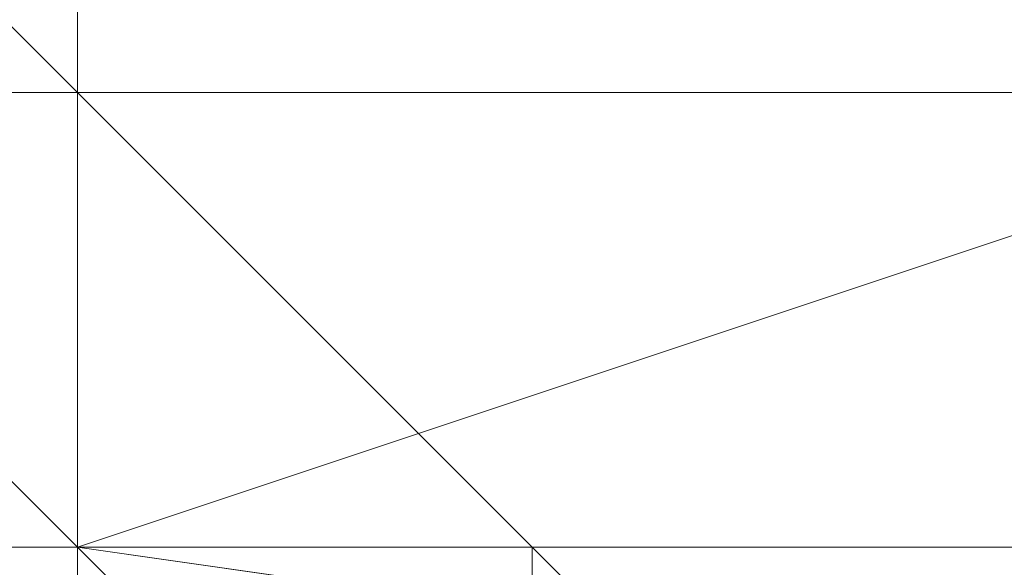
# Model space of a CAD drawing. Header units: inches. Extents: x -79624 to 52587, y -27526 to 10116.
# Tile 87 of 256: x 10219 to 10238, y -15409 to -15399. Entities that reach past the tile are written whole.
import ezdxf

# ---------------------------------------------------------------- set-up
doc = ezdxf.new("R2010")
doc.units = ezdxf.units.IN
doc.header["$MEASUREMENT"] = 0
doc.layers.add('- მექანიკური ნაწილი', color=7, linetype='Continuous', lineweight=18)
doc.layers.add('Dimensioning - General', color=7, linetype='Continuous')
doc.styles.add('GENERATED_STYLE_1', font='txt')
doc.dimstyles.new('GENERATED_STYLE__1', dxfattribs={"dimtxt": 100, "dimasz": 76, "dimexe": 0.18, "dimexo": 0.0625, "dimgap": 0, "dimtad": 0, "dimdec": 0, "dimlfac": 0.1, "dimzin": 0, "dimdsep": 46, "dimtxsty": 'GENERATED_STYLE_1', "dimblk": 'ARROWHEAD_5', "dimblk1": 'ARROWHEAD_5', "dimblk2": 'ARROWHEAD_5', "dimcen": 0.09, "dimse1": 1, "dimse2": 1, "dimclrd": 7, "dimclre": 7, "dimclrt": 7, "dimadec": 0, "dimazin": 0, "dimtfac": 1, "dimtdec": 4, "dimtmove": 0, "dimatfit": 3, "dimfxl": 1, "dimtolj": 1, "dimtzin": 0, "dimarcsym": 0})
doc.dimstyles.new('GENERATED_STYLE__2', dxfattribs={"dimtxt": 100, "dimasz": 76, "dimexe": 0.18, "dimexo": 0.0625, "dimgap": 0, "dimtad": 0, "dimtih": 1, "dimtoh": 1, "dimdec": 0, "dimlfac": 0.1, "dimzin": 0, "dimdsep": 46, "dimtxsty": 'GENERATED_STYLE_1', "dimblk": 'ARROWHEAD_5', "dimblk1": 'ARROWHEAD_5', "dimblk2": 'ARROWHEAD_5', "dimcen": 0.09, "dimse1": 1, "dimse2": 1, "dimclrd": 7, "dimclre": 7, "dimclrt": 7, "dimadec": 0, "dimazin": 0, "dimtfac": 1, "dimtdec": 4, "dimtmove": 0, "dimatfit": 3, "dimfxl": 1, "dimtolj": 1, "dimtzin": 0, "dimarcsym": 0})

# ---------------------------------------------------------------- blocks, each defined once
blk = doc.blocks.new('ARROWHEAD_5')
at = {"linetype": 'Continuous', "lineweight": 0}
blk.add_hatch(color=0, dxfattribs=at).paths.add_polyline_path([(-1, 0.2679), (0, 0), (-1, -0.2679)])
at = {"color": 0, "linetype": 'Continuous', "lineweight": 0}
blk.add_line((0, 0), (-1, 0), dxfattribs=at)
blk = doc.blocks.new('*D249')
at = {"layer": 'Defpoints', "color": 0, "linetype": 'Continuous', "transparency": 16777216}
for p in [(358.556, 209.203), (25258.556, 209.203), (1258.556, -26125.722)]:
    blk.add_point(p, dxfattribs=at)
at = {"layer": 'Dimensioning - General', "color": 7, "linetype": 'Continuous', "lineweight": -2, "transparency": 16777216}
for p, q in [((358.556, 133.203), (358.556, -12795.724)), ((358.556, -26049.722), (358.556, -13148.104))]:
    blk.add_line(p, q, dxfattribs=at)
at = {"layer": 'Dimensioning - General', "color": 7, "linetype": 'Continuous', "lineweight": -2, "transparency": 16777216, "xscale": 76.00000000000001, "yscale": 76.00000000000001, "zscale": 76.00000000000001}
for p, rotation in [((358.556, 209.203), 90), ((358.556, -26125.722), 270)]:
    blk.add_blockref('ARROWHEAD_5', p, dxfattribs=dict(at, rotation=rotation))
at = {"layer": 'Dimensioning - General', "color": 7, "linetype": 'Continuous', "lineweight": 13, "transparency": 16777216, "insert": (358.556, -12971.914), "char_height": 100, "attachment_point": 5, "rotation": 90, "style": 'GENERATED_STYLE_1'}
blk.add_mtext('\\A1;2633', dxfattribs=at)
blk = doc.blocks.new('*D264')
at = {"layer": 'Defpoints', "color": 0, "linetype": 'Continuous', "transparency": 16777216}
for p in [(7428.968, -14429.123), (51186.628, -26125.722), (51186.628, -26425.722)]:
    blk.add_point(p, dxfattribs=at)
at = {"layer": 'Dimensioning - General', "color": 7, "linetype": 'Continuous', "lineweight": -2, "transparency": 16777216}
for p, q in [((7504.968, -26425.722), (29120.843, -26425.722)), ((51110.628, -26425.722), (29468.462, -26425.722))]:
    blk.add_line(p, q, dxfattribs=at)
at = {"layer": 'Dimensioning - General', "color": 7, "linetype": 'Continuous', "lineweight": -2, "transparency": 16777216, "xscale": 76.00000000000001, "yscale": 76.00000000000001, "zscale": 76.00000000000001, "rotation": 180}
blk.add_blockref('ARROWHEAD_5', (7428.968, -26425.722), dxfattribs=at)
at = {"layer": 'Dimensioning - General', "color": 7, "linetype": 'Continuous', "lineweight": -2, "transparency": 16777216, "xscale": 76.00000000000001, "yscale": 76.00000000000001, "zscale": 76.00000000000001}
blk.add_blockref('ARROWHEAD_5', (51186.628, -26425.722), dxfattribs=at)
at = {"layer": 'Dimensioning - General', "color": 7, "linetype": 'Continuous', "lineweight": 13, "transparency": 16777216, "insert": (29294.653, -26425.722), "char_height": 100, "attachment_point": 5, "style": 'GENERATED_STYLE_1'}
blk.add_mtext('\\A1;4376', dxfattribs=at)
blk = doc.blocks.new('*D276')
at = {"layer": 'Defpoints', "color": 0, "linetype": 'Continuous', "transparency": 16777216}
for p in [(7428.968, -14429.123), (51786.628, -14429.123), (4328.728, -18360.584)]:
    blk.add_point(p, dxfattribs=at)
at = {"layer": 'Dimensioning - General', "color": 7, "linetype": 'Continuous', "lineweight": -2, "transparency": 16777216}
for p, q in [((51786.628, -14505.123), (51786.628, -16274.383)), ((51786.628, -18284.584), (51786.628, -16531.526))]:
    blk.add_line(p, q, dxfattribs=at)
at = {"layer": 'Dimensioning - General', "color": 7, "linetype": 'Continuous', "lineweight": -2, "transparency": 16777216, "xscale": 76.00000000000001, "yscale": 76.00000000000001, "zscale": 76.00000000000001}
for p, rotation in [((51786.628, -14429.123), 90), ((51786.628, -18360.584), 270)]:
    blk.add_blockref('ARROWHEAD_5', p, dxfattribs=dict(at, rotation=rotation))
at = {"layer": 'Dimensioning - General', "color": 7, "linetype": 'Continuous', "lineweight": 13, "transparency": 16777216, "insert": (51786.628, -16402.954), "char_height": 100, "attachment_point": 5, "rotation": 90, "style": 'GENERATED_STYLE_1'}
blk.add_mtext('\\A1;393', dxfattribs=at)

msp = doc.modelspace()

# ---------------------------------------------------------------- linework, layer by layer
at = {"layer": '- მექანიკური ნაწილი', "color": 7, "lineweight": 0}
for points in [[(10282.8579, -14968.80526), (10282.8579, -14977.78728), (10282.8579, -15040.66148), (10282.8579, -15067.60756), (10282.8579, -15112.5177), (10282.8579, -15148.44581), (10282.8579, -15193.35595), (10282.8579, -15229.28406), (10282.8579, -15274.1942), (10282.8579, -15310.12231), (10282.8579, -15346.05043), (10282.8579, -15408.92462), (9779.86434, -15408.92462)], [(10219.9837, -14977.78728), (10219.9837, -15408.92462), (10282.8579, -15417.90665)], [(10219.9837, -15408.92462), (10219.9837, -14977.78728), (10219.9837, -15408.92462)], [(10219.9837, -14977.78728), (10219.9837, -15408.92462), (10282.8579, -15417.90665)], [(9779.86434, -15399.94259), (10282.8579, -15399.94259), (10282.8579, -15381.97854), (10282.8579, -15399.94259), (10426.57034, -15399.94259), (10426.57034, -15381.97854), (10282.8579, -15381.97854), (10282.8579, -15399.94259), (10426.57034, -15399.94259), (10426.57034, -15381.97854), (10282.8579, -15381.97854), (10282.8579, -15355.03245), (10426.57034, -15355.03245), (10426.57034, -15319.10434), (10426.57034, -15355.03245), (10426.57034, -15319.10434), (10426.57034, -15355.03245), (10426.57034, -15319.10434)], [(9779.86434, -15381.97854), (10282.8579, -15381.97854), (10282.8579, -15399.94259), (9779.86434, -15399.94259)], [(9779.86434, -15381.97854), (10282.8579, -15381.97854), (10282.8579, -15399.94259), (9779.86434, -15399.94259)], [(9779.86434, -15417.90665), (10282.8579, -15417.90665), (10282.8579, -15408.92462), (10426.57034, -15408.92462), (10426.57034, -15417.90665), (10426.57034, -15408.92462), (10462.49845, -15408.92462), (10462.49845, -15417.90665), (10426.57034, -15417.90665), (10426.57034, -15408.92462), (10426.57034, -15399.94259), (10426.57034, -15408.92462), (10426.57034, -15399.94259), (10426.57034, -15408.92462), (10462.49845, -15408.92462), (10462.49845, -15417.90665), (10426.57034, -15417.90665), (10426.57034, -15408.92462), (10426.57034, -15417.90665), (10426.57034, -15408.92462), (10426.57034, -15417.90665), (10282.8579, -15417.90665), (10282.8579, -15408.92462), (9779.86434, -15408.92462)], [(9779.86434, -15408.92462), (10282.8579, -15408.92462), (10282.8579, -15399.94259), (10282.8579, -15408.92462), (10282.8579, -15399.94259), (10282.8579, -15408.92462), (10282.8579, -15417.90665), (10282.8579, -15408.92462), (10282.8579, -15417.90665), (10282.8579, -15408.92462)], [(9779.86434, -15399.94259), (10282.8579, -15399.94259), (10282.8579, -15408.92462), (9779.86434, -15408.92462)], [(10219.9837, -15408.92462), (10282.8579, -15417.90665), (10219.9837, -15408.92462)]]:
    msp.add_lwpolyline(points, dxfattribs=at)
msp.add_lwpolyline([(10219.9837, -15408.92462), (10219.9837, -15274.1942), (10246.92979, -15256.23015), (10246.92979, -15399.94259)], close=True, dxfattribs=at)
at = {"layer": '- მექანიკური ნაწილი', "lineweight": 0}
for points in [[(10211.00167, -15381.97854), (10211.00167, -15390.96057), (10211.00167, -15399.94259), (10219.9837, -15408.92462), (10219.9837, -15417.90665), (10228.96573, -15417.90665)], [(10219.9837, -15399.94259), (10211.00167, -15390.96057), (10219.9837, -15399.94259)], [(10219.9837, -15399.94259), (10211.00167, -15390.96057)], [(10211.00167, -15390.96057), (10219.9837, -15399.94259)], [(10219.9837, -15399.94259), (10211.00167, -15390.96057), (10219.9837, -15399.94259)], [(10219.9837, -15399.94259), (10211.00167, -15390.96057), (10219.9837, -15399.94259)], [(10219.9837, -15399.94259), (10211.00167, -15390.96057), (10219.9837, -15399.94259)], [(10219.9837, -15399.94259), (10211.00167, -15390.96057)], [(10211.00167, -15390.96057), (10219.9837, -15399.94259)], [(10219.9837, -15399.94259), (10211.00167, -15390.96057), (10219.9837, -15399.94259)], [(10219.9837, -15399.94259), (10211.00167, -15390.96057), (10219.9837, -15399.94259)], [(10219.9837, -15399.94259), (10211.00167, -15390.96057), (10219.9837, -15399.94259)], [(10219.9837, -15399.94259), (10211.00167, -15390.96057)], [(10211.00167, -15390.96057), (10219.9837, -15399.94259)], [(10219.9837, -15399.94259), (10211.00167, -15390.96057), (10219.9837, -15399.94259)], [(10219.9837, -15399.94259), (10211.00167, -15390.96057), (10219.9837, -15399.94259)], [(10219.9837, -15390.96057), (10219.9837, -15399.94259)], [(10219.9837, -15399.94259), (10219.9837, -15390.96057), (10219.9837, -15399.94259)], [(10219.9837, -15399.94259), (10219.9837, -15390.96057), (10219.9837, -15399.94259)], [(10219.9837, -15399.94259), (10219.9837, -15390.96057), (10219.9837, -15399.94259)], [(10219.9837, -15399.94259), (10219.9837, -15390.96057), (10219.9837, -15399.94259)], [(10219.9837, -15399.94259), (10219.9837, -15390.96057), (10219.9837, -15399.94259)], [(10219.9837, -15399.94259), (10219.9837, -15390.96057), (10219.9837, -15399.94259)], [(10219.9837, -15399.94259), (10219.9837, -15390.96057), (10219.9837, -15399.94259)], [(10219.9837, -15399.94259), (10219.9837, -15390.96057), (10219.9837, -15399.94259)], [(10219.9837, -15399.94259), (10219.9837, -15390.96057), (10219.9837, -15399.94259)], [(10219.9837, -15399.94259), (10219.9837, -15390.96057), (10219.9837, -15399.94259)], [(10219.9837, -15399.94259), (10219.9837, -15390.96057), (10219.9837, -15399.94259)], [(10219.9837, -15399.94259), (10219.9837, -15390.96057), (10219.9837, -15399.94259)], [(10219.9837, -15399.94259), (10219.9837, -15390.96057), (10219.9837, -15399.94259)], [(10219.9837, -15399.94259), (10219.9837, -15390.96057), (10219.9837, -15399.94259)], [(10219.9837, -15399.94259), (10219.9837, -15390.96057), (10219.9837, -15399.94259)], [(10219.9837, -15399.94259), (10219.9837, -15390.96057), (10219.9837, -15399.94259)], [(10219.9837, -15399.94259), (10219.9837, -15390.96057), (10219.9837, -15399.94259)], [(10219.9837, -15399.94259), (10219.9837, -15390.96057), (10219.9837, -15399.94259)], [(10219.9837, -15399.94259), (10219.9837, -15390.96057), (10219.9837, -15399.94259)], [(10219.9837, -15399.94259), (10219.9837, -15390.96057), (10219.9837, -15399.94259)], [(10219.9837, -15399.94259), (10219.9837, -15390.96057), (10219.9837, -15399.94259)], [(10219.9837, -15399.94259), (10219.9837, -15390.96057), (10219.9837, -15399.94259)], [(10219.9837, -15399.94259), (10219.9837, -15390.96057), (10219.9837, -15399.94259)], [(10219.9837, -15399.94259), (10219.9837, -15390.96057), (10219.9837, -15399.94259)], [(10219.9837, -15399.94259), (10219.9837, -15390.96057)], [(10219.9837, -15390.96057), (10219.9837, -15399.94259)], [(10219.9837, -15399.94259), (10219.9837, -15390.96057), (10219.9837, -15399.94259)], [(10219.9837, -15399.94259), (10219.9837, -15390.96057), (10219.9837, -15399.94259)], [(10219.9837, -15399.94259), (10219.9837, -15390.96057), (10219.9837, -15399.94259)], [(10219.9837, -15399.94259), (10219.9837, -15390.96057), (10219.9837, -15399.94259)], [(10219.9837, -15399.94259), (10219.9837, -15390.96057), (10219.9837, -15399.94259)], [(10219.9837, -15399.94259), (10219.9837, -15390.96057), (10219.9837, -15399.94259)], [(10219.9837, -15399.94259), (10219.9837, -15390.96057), (10219.9837, -15399.94259)], [(10219.9837, -15399.94259), (10219.9837, -15390.96057), (10219.9837, -15399.94259)], [(10219.9837, -15399.94259), (10219.9837, -15390.96057), (10219.9837, -15399.94259)], [(10219.9837, -15399.94259), (10219.9837, -15390.96057), (10219.9837, -15399.94259)], [(10219.9837, -15399.94259), (10219.9837, -15390.96057), (10219.9837, -15399.94259)], [(10219.9837, -15399.94259), (10219.9837, -15390.96057), (10219.9837, -15399.94259)], [(10219.9837, -15399.94259), (10219.9837, -15390.96057), (10219.9837, -15399.94259)], [(10219.9837, -15399.94259), (10219.9837, -15390.96057), (10219.9837, -15399.94259)], [(10219.9837, -15399.94259), (10219.9837, -15390.96057), (10219.9837, -15399.94259)], [(10219.9837, -15399.94259), (10219.9837, -15390.96057), (10219.9837, -15399.94259)], [(10219.9837, -15399.94259), (10219.9837, -15390.96057), (10219.9837, -15399.94259)], [(10219.9837, -15399.94259), (10219.9837, -15390.96057), (10219.9837, -15399.94259)], [(10219.9837, -15399.94259), (10219.9837, -15390.96057), (10219.9837, -15399.94259)], [(10219.9837, -15399.94259), (10219.9837, -15390.96057), (10219.9837, -15399.94259)], [(10219.9837, -15399.94259), (10219.9837, -15390.96057), (10219.9837, -15399.94259)], [(10219.9837, -15399.94259), (10219.9837, -15390.96057), (10219.9837, -15399.94259)], [(10219.9837, -15399.94259), (10219.9837, -15390.96057), (10219.9837, -15399.94259)], [(10219.9837, -15399.94259), (10219.9837, -15390.96057), (10219.9837, -15399.94259)], [(10219.9837, -15399.94259), (10219.9837, -15390.96057)], [(10219.9837, -15390.96057), (10219.9837, -15399.94259)], [(10219.9837, -15399.94259), (10219.9837, -15390.96057), (10219.9837, -15399.94259)], [(10219.9837, -15399.94259), (10219.9837, -15390.96057), (10219.9837, -15399.94259)], [(10219.9837, -15399.94259), (10219.9837, -15390.96057), (10219.9837, -15399.94259)], [(10219.9837, -15399.94259), (10219.9837, -15390.96057), (10219.9837, -15399.94259)], [(10219.9837, -15399.94259), (10219.9837, -15390.96057), (10219.9837, -15399.94259)], [(10219.9837, -15399.94259), (10219.9837, -15390.96057), (10219.9837, -15399.94259)], [(10219.9837, -15399.94259), (10219.9837, -15390.96057), (10219.9837, -15399.94259)], [(10219.9837, -15399.94259), (10219.9837, -15390.96057), (10219.9837, -15399.94259)], [(10219.9837, -15399.94259), (10219.9837, -15390.96057), (10219.9837, -15399.94259)], [(10219.9837, -15399.94259), (10219.9837, -15390.96057), (10219.9837, -15399.94259)], [(10219.9837, -15399.94259), (10219.9837, -15390.96057), (10219.9837, -15399.94259)], [(10219.9837, -15399.94259), (10219.9837, -15390.96057), (10219.9837, -15399.94259)], [(10219.9837, -15399.94259), (10219.9837, -15390.96057), (10219.9837, -15399.94259)], [(10219.9837, -15399.94259), (10219.9837, -15390.96057), (10219.9837, -15399.94259)], [(10219.9837, -15399.94259), (10219.9837, -15390.96057), (10219.9837, -15399.94259)], [(10219.9837, -15399.94259), (10219.9837, -15390.96057), (10219.9837, -15399.94259)], [(10219.9837, -15399.94259), (10219.9837, -15390.96057), (10219.9837, -15399.94259)], [(10219.9837, -15399.94259), (10219.9837, -15390.96057), (10219.9837, -15399.94259)], [(10219.9837, -15399.94259), (10219.9837, -15390.96057), (10219.9837, -15399.94259)], [(10219.9837, -15399.94259), (10219.9837, -15390.96057), (10219.9837, -15399.94259)], [(10219.9837, -15399.94259), (10219.9837, -15390.96057), (10219.9837, -15399.94259)], [(10219.9837, -15399.94259), (10219.9837, -15390.96057), (10219.9837, -15399.94259)], [(10219.9837, -15399.94259), (10219.9837, -15390.96057), (10219.9837, -15399.94259)], [(10219.9837, -15399.94259), (10219.9837, -15390.96057), (10219.9837, -15399.94259)], [(10219.9837, -15399.94259), (10219.9837, -15390.96057)], [(10211.00167, -15408.92462), (10211.00167, -15399.94259), (10219.9837, -15408.92462)], [(10211.00167, -15399.94259), (10219.9837, -15408.92462), (10211.00167, -15399.94259)], [(10219.9837, -15399.94259), (10211.00167, -15399.94259)], [(10211.00167, -15399.94259), (10219.9837, -15408.92462)], [(10219.9837, -15408.92462), (10211.00167, -15399.94259), (10219.9837, -15408.92462)], [(10211.00167, -15399.94259), (10219.9837, -15399.94259)], [(10219.9837, -15408.92462), (10211.00167, -15399.94259)], [(10219.9837, -15399.94259), (10211.00167, -15399.94259)], [(10211.00167, -15399.94259), (10219.9837, -15408.92462)], [(10219.9837, -15408.92462), (10211.00167, -15399.94259), (10219.9837, -15408.92462)], [(10211.00167, -15399.94259), (10219.9837, -15399.94259)], [(10219.9837, -15408.92462), (10211.00167, -15399.94259)], [(10219.9837, -15399.94259), (10211.00167, -15399.94259)], [(10211.00167, -15399.94259), (10219.9837, -15408.92462)], [(10219.9837, -15408.92462), (10211.00167, -15399.94259), (10219.9837, -15408.92462)], [(10211.00167, -15399.94259), (10219.9837, -15399.94259)], [(10219.9837, -15408.92462), (10211.00167, -15399.94259)], [(10211.00167, -15399.94259), (10219.9837, -15408.92462), (10211.00167, -15399.94259)], [(10211.00167, -15399.94259), (10219.9837, -15408.92462)], [(10219.9837, -15408.92462), (10219.9837, -15399.94259)], [(10219.9837, -15399.94259), (10219.9837, -15408.92462)], [(10219.9837, -15399.94259), (10219.9837, -15399.94259)], [(10219.9837, -15408.92462), (10219.9837, -15399.94259), (10219.9837, -15408.92462)], [(10219.9837, -15399.94259), (10219.9837, -15408.92462), (10219.9837, -15399.94259)], [(10219.9837, -15399.94259), (10219.9837, -15399.94259)], [(10219.9837, -15399.94259), (10219.9837, -15408.92462)], [(10219.9837, -15399.94259), (10219.9837, -15408.92462)], [(10219.9837, -15399.94259), (10219.9837, -15399.94259)], [(10219.9837, -15408.92462), (10219.9837, -15399.94259), (10219.9837, -15408.92462)], [(10219.9837, -15399.94259), (10219.9837, -15399.94259)], [(10219.9837, -15408.92462), (10219.9837, -15399.94259), (10219.9837, -15408.92462)], [(10219.9837, -15399.94259), (10219.9837, -15399.94259)], [(10219.9837, -15408.92462), (10219.9837, -15399.94259), (10219.9837, -15408.92462)], [(10219.9837, -15399.94259), (10219.9837, -15399.94259)], [(10219.9837, -15408.92462), (10219.9837, -15399.94259), (10219.9837, -15408.92462)], [(10219.9837, -15399.94259), (10219.9837, -15408.92462), (10219.9837, -15399.94259)], [(10219.9837, -15399.94259), (10219.9837, -15399.94259)], [(10219.9837, -15408.92462), (10219.9837, -15399.94259), (10219.9837, -15408.92462)], [(10219.9837, -15399.94259), (10219.9837, -15399.94259)], [(10219.9837, -15408.92462), (10219.9837, -15399.94259), (10219.9837, -15408.92462)], [(10219.9837, -15399.94259), (10219.9837, -15399.94259)], [(10219.9837, -15408.92462), (10219.9837, -15399.94259), (10219.9837, -15408.92462)], [(10219.9837, -15399.94259), (10219.9837, -15399.94259)], [(10219.9837, -15408.92462), (10219.9837, -15399.94259), (10219.9837, -15408.92462)], [(10219.9837, -15399.94259), (10219.9837, -15399.94259)], [(10219.9837, -15408.92462), (10219.9837, -15399.94259), (10219.9837, -15408.92462)], [(10219.9837, -15399.94259), (10219.9837, -15399.94259)], [(10219.9837, -15408.92462), (10219.9837, -15399.94259), (10219.9837, -15408.92462)], [(10219.9837, -15399.94259), (10219.9837, -15399.94259)], [(10219.9837, -15399.94259), (10219.9837, -15399.94259)], [(10228.96573, -15408.92462), (10219.9837, -15399.94259), (10228.96573, -15408.92462)], [(10219.9837, -15399.94259), (10219.9837, -15399.94259)], [(10228.96573, -15408.92462), (10219.9837, -15399.94259), (10228.96573, -15408.92462)], [(10219.9837, -15399.94259), (10219.9837, -15399.94259)], [(10228.96573, -15408.92462), (10219.9837, -15399.94259), (10228.96573, -15408.92462)], [(10219.9837, -15399.94259), (10219.9837, -15399.94259)], [(10228.96573, -15408.92462), (10219.9837, -15399.94259), (10228.96573, -15408.92462)], [(10219.9837, -15399.94259), (10219.9837, -15399.94259)], [(10228.96573, -15408.92462), (10219.9837, -15399.94259), (10228.96573, -15408.92462)], [(10219.9837, -15399.94259), (10219.9837, -15399.94259)], [(10228.96573, -15408.92462), (10219.9837, -15399.94259), (10228.96573, -15408.92462)], [(10219.9837, -15399.94259), (10219.9837, -15399.94259)], [(10228.96573, -15408.92462), (10219.9837, -15399.94259), (10228.96573, -15408.92462)], [(10219.9837, -15399.94259), (10219.9837, -15399.94259)], [(10228.96573, -15408.92462), (10219.9837, -15399.94259), (10228.96573, -15408.92462)], [(10219.9837, -15399.94259), (10219.9837, -15399.94259)], [(10228.96573, -15408.92462), (10219.9837, -15399.94259), (10228.96573, -15408.92462)], [(10219.9837, -15399.94259), (10219.9837, -15399.94259)], [(10228.96573, -15408.92462), (10219.9837, -15399.94259), (10228.96573, -15408.92462)], [(10219.9837, -15399.94259), (10219.9837, -15399.94259)], [(10228.96573, -15408.92462), (10219.9837, -15399.94259), (10228.96573, -15408.92462)], [(10219.9837, -15399.94259), (10219.9837, -15399.94259)], [(10219.9837, -15399.94259), (10219.9837, -15399.94259)], [(10219.9837, -15408.92462), (10219.9837, -15399.94259), (10219.9837, -15408.92462)], [(10219.9837, -15399.94259), (10219.9837, -15399.94259)], [(10219.9837, -15408.92462), (10219.9837, -15399.94259), (10219.9837, -15408.92462)], [(10219.9837, -15399.94259), (10219.9837, -15399.94259)], [(10219.9837, -15408.92462), (10219.9837, -15399.94259), (10219.9837, -15408.92462)], [(10219.9837, -15399.94259), (10219.9837, -15408.92462), (10219.9837, -15399.94259)], [(10219.9837, -15408.92462), (10219.9837, -15399.94259)], [(10219.9837, -15399.94259), (10219.9837, -15408.92462)], [(10219.9837, -15399.94259), (10219.9837, -15399.94259)], [(10219.9837, -15408.92462), (10219.9837, -15399.94259), (10219.9837, -15408.92462)], [(10219.9837, -15399.94259), (10219.9837, -15408.92462), (10219.9837, -15399.94259)], [(10219.9837, -15399.94259), (10219.9837, -15399.94259)], [(10219.9837, -15399.94259), (10219.9837, -15408.92462)], [(10219.9837, -15399.94259), (10219.9837, -15408.92462)], [(10219.9837, -15399.94259), (10219.9837, -15399.94259)], [(10219.9837, -15408.92462), (10219.9837, -15399.94259), (10219.9837, -15408.92462)], [(10219.9837, -15399.94259), (10219.9837, -15399.94259)], [(10219.9837, -15408.92462), (10219.9837, -15399.94259), (10219.9837, -15408.92462)], [(10219.9837, -15399.94259), (10219.9837, -15399.94259)], [(10219.9837, -15408.92462), (10219.9837, -15399.94259), (10219.9837, -15408.92462)], [(10219.9837, -15399.94259), (10219.9837, -15399.94259)], [(10219.9837, -15408.92462), (10219.9837, -15399.94259), (10219.9837, -15408.92462)], [(10219.9837, -15399.94259), (10219.9837, -15408.92462), (10219.9837, -15399.94259)], [(10219.9837, -15399.94259), (10219.9837, -15399.94259)], [(10219.9837, -15408.92462), (10219.9837, -15399.94259), (10219.9837, -15408.92462)], [(10219.9837, -15399.94259), (10219.9837, -15399.94259)], [(10219.9837, -15408.92462), (10219.9837, -15399.94259), (10219.9837, -15408.92462)], [(10219.9837, -15399.94259), (10219.9837, -15399.94259)], [(10219.9837, -15408.92462), (10219.9837, -15399.94259), (10219.9837, -15408.92462)], [(10219.9837, -15399.94259), (10219.9837, -15399.94259)], [(10219.9837, -15408.92462), (10219.9837, -15399.94259), (10219.9837, -15408.92462)], [(10219.9837, -15399.94259), (10219.9837, -15399.94259)], [(10219.9837, -15408.92462), (10219.9837, -15399.94259), (10219.9837, -15408.92462)], [(10219.9837, -15399.94259), (10219.9837, -15399.94259)], [(10219.9837, -15408.92462), (10219.9837, -15399.94259), (10219.9837, -15408.92462)], [(10219.9837, -15399.94259), (10219.9837, -15399.94259)], [(10219.9837, -15399.94259), (10219.9837, -15399.94259)], [(10228.96573, -15408.92462), (10219.9837, -15399.94259), (10228.96573, -15408.92462)], [(10219.9837, -15399.94259), (10219.9837, -15399.94259)], [(10228.96573, -15408.92462), (10219.9837, -15399.94259), (10228.96573, -15408.92462)], [(10219.9837, -15399.94259), (10219.9837, -15399.94259)], [(10228.96573, -15408.92462), (10219.9837, -15399.94259), (10228.96573, -15408.92462)], [(10219.9837, -15399.94259), (10219.9837, -15399.94259)], [(10228.96573, -15408.92462), (10219.9837, -15399.94259), (10228.96573, -15408.92462)], [(10219.9837, -15399.94259), (10219.9837, -15399.94259)], [(10228.96573, -15408.92462), (10219.9837, -15399.94259), (10228.96573, -15408.92462)], [(10219.9837, -15399.94259), (10219.9837, -15399.94259)], [(10228.96573, -15408.92462), (10219.9837, -15399.94259), (10228.96573, -15408.92462)], [(10219.9837, -15399.94259), (10219.9837, -15399.94259)], [(10228.96573, -15408.92462), (10219.9837, -15399.94259), (10228.96573, -15408.92462)], [(10219.9837, -15399.94259), (10219.9837, -15399.94259)], [(10228.96573, -15408.92462), (10219.9837, -15399.94259), (10228.96573, -15408.92462)], [(10219.9837, -15399.94259), (10219.9837, -15399.94259)], [(10228.96573, -15408.92462), (10219.9837, -15399.94259), (10228.96573, -15408.92462)], [(10219.9837, -15399.94259), (10219.9837, -15399.94259)], [(10228.96573, -15408.92462), (10219.9837, -15399.94259), (10228.96573, -15408.92462)], [(10219.9837, -15399.94259), (10219.9837, -15399.94259)], [(10228.96573, -15408.92462), (10219.9837, -15399.94259), (10228.96573, -15408.92462)], [(10219.9837, -15399.94259), (10219.9837, -15399.94259)], [(10219.9837, -15399.94259), (10219.9837, -15399.94259)], [(10219.9837, -15408.92462), (10219.9837, -15399.94259), (10219.9837, -15408.92462)], [(10219.9837, -15399.94259), (10219.9837, -15399.94259)], [(10219.9837, -15408.92462), (10219.9837, -15399.94259), (10219.9837, -15408.92462)], [(10219.9837, -15399.94259), (10219.9837, -15399.94259)], [(10219.9837, -15408.92462), (10219.9837, -15399.94259), (10219.9837, -15408.92462)], [(10219.9837, -15399.94259), (10219.9837, -15408.92462), (10219.9837, -15399.94259)], [(10219.9837, -15408.92462), (10219.9837, -15399.94259)], [(10219.9837, -15399.94259), (10219.9837, -15408.92462)], [(10219.9837, -15399.94259), (10219.9837, -15399.94259)], [(10219.9837, -15408.92462), (10219.9837, -15399.94259), (10219.9837, -15408.92462)], [(10219.9837, -15399.94259), (10219.9837, -15408.92462), (10219.9837, -15399.94259)], [(10219.9837, -15399.94259), (10219.9837, -15399.94259)], [(10219.9837, -15399.94259), (10219.9837, -15408.92462)], [(10219.9837, -15399.94259), (10219.9837, -15408.92462)], [(10219.9837, -15399.94259), (10219.9837, -15399.94259)], [(10219.9837, -15408.92462), (10219.9837, -15399.94259), (10219.9837, -15408.92462)], [(10219.9837, -15399.94259), (10219.9837, -15399.94259)], [(10219.9837, -15408.92462), (10219.9837, -15399.94259), (10219.9837, -15408.92462)], [(10219.9837, -15399.94259), (10219.9837, -15399.94259)], [(10219.9837, -15408.92462), (10219.9837, -15399.94259), (10219.9837, -15408.92462)], [(10219.9837, -15399.94259), (10219.9837, -15399.94259)], [(10219.9837, -15408.92462), (10219.9837, -15399.94259), (10219.9837, -15408.92462)], [(10219.9837, -15399.94259), (10219.9837, -15408.92462), (10219.9837, -15399.94259)], [(10219.9837, -15399.94259), (10219.9837, -15399.94259)], [(10219.9837, -15408.92462), (10219.9837, -15399.94259), (10219.9837, -15408.92462)], [(10219.9837, -15399.94259), (10219.9837, -15399.94259)], [(10219.9837, -15408.92462), (10219.9837, -15399.94259), (10219.9837, -15408.92462)], [(10219.9837, -15399.94259), (10219.9837, -15399.94259)], [(10219.9837, -15408.92462), (10219.9837, -15399.94259), (10219.9837, -15408.92462)], [(10219.9837, -15399.94259), (10219.9837, -15399.94259)], [(10219.9837, -15408.92462), (10219.9837, -15399.94259), (10219.9837, -15408.92462)], [(10219.9837, -15399.94259), (10219.9837, -15399.94259)], [(10219.9837, -15408.92462), (10219.9837, -15399.94259), (10219.9837, -15408.92462)], [(10219.9837, -15399.94259), (10219.9837, -15399.94259)], [(10219.9837, -15408.92462), (10219.9837, -15399.94259), (10219.9837, -15408.92462)], [(10219.9837, -15399.94259), (10219.9837, -15399.94259)], [(10219.9837, -15399.94259), (10219.9837, -15399.94259)], [(10228.96573, -15408.92462), (10219.9837, -15399.94259), (10228.96573, -15408.92462)], [(10219.9837, -15399.94259), (10219.9837, -15399.94259)], [(10228.96573, -15408.92462), (10219.9837, -15399.94259), (10228.96573, -15408.92462)], [(10219.9837, -15399.94259), (10219.9837, -15399.94259)], [(10228.96573, -15408.92462), (10219.9837, -15399.94259), (10228.96573, -15408.92462)], [(10219.9837, -15399.94259), (10219.9837, -15399.94259)], [(10228.96573, -15408.92462), (10219.9837, -15399.94259), (10228.96573, -15408.92462)], [(10219.9837, -15399.94259), (10219.9837, -15399.94259)], [(10228.96573, -15408.92462), (10219.9837, -15399.94259), (10228.96573, -15408.92462)], [(10219.9837, -15399.94259), (10219.9837, -15399.94259)], [(10228.96573, -15408.92462), (10219.9837, -15399.94259), (10228.96573, -15408.92462)], [(10219.9837, -15399.94259), (10219.9837, -15399.94259)], [(10228.96573, -15408.92462), (10219.9837, -15399.94259), (10228.96573, -15408.92462)], [(10219.9837, -15399.94259), (10219.9837, -15399.94259)], [(10228.96573, -15408.92462), (10219.9837, -15399.94259), (10228.96573, -15408.92462)], [(10219.9837, -15399.94259), (10219.9837, -15399.94259)], [(10228.96573, -15408.92462), (10219.9837, -15399.94259), (10228.96573, -15408.92462)], [(10219.9837, -15399.94259), (10219.9837, -15399.94259)], [(10228.96573, -15408.92462), (10219.9837, -15399.94259), (10228.96573, -15408.92462)], [(10219.9837, -15399.94259), (10219.9837, -15399.94259)], [(10228.96573, -15408.92462), (10219.9837, -15399.94259), (10228.96573, -15408.92462)], [(10219.9837, -15399.94259), (10219.9837, -15399.94259)], [(10219.9837, -15399.94259), (10219.9837, -15399.94259)], [(10219.9837, -15408.92462), (10219.9837, -15399.94259), (10219.9837, -15408.92462)], [(10219.9837, -15399.94259), (10219.9837, -15399.94259)], [(10219.9837, -15408.92462), (10219.9837, -15399.94259), (10219.9837, -15408.92462)], [(10219.9837, -15399.94259), (10219.9837, -15399.94259)], [(10219.9837, -15408.92462), (10219.9837, -15399.94259), (10219.9837, -15408.92462)], [(10219.9837, -15399.94259), (10219.9837, -15408.92462), (10219.9837, -15399.94259)], [(10211.00167, -15408.92462), (10219.9837, -15408.92462)], [(10211.00167, -15408.92462), (10219.9837, -15408.92462), (10211.00167, -15408.92462)], [(10219.9837, -15408.92462), (10219.9837, -15408.92462)], [(10219.9837, -15408.92462), (10219.9837, -15417.90665), (10219.9837, -15408.92462)], [(10219.9837, -15408.92462), (10219.9837, -15408.92462)], [(10219.9837, -15408.92462), (10219.9837, -15417.90665), (10219.9837, -15408.92462)], [(10219.9837, -15408.92462), (10219.9837, -15408.92462)], [(10219.9837, -15408.92462), (10219.9837, -15408.92462)], [(10228.96573, -15417.90665), (10219.9837, -15408.92462), (10228.96573, -15417.90665)], [(10219.9837, -15408.92462), (10219.9837, -15408.92462)], [(10228.96573, -15417.90665), (10219.9837, -15408.92462), (10228.96573, -15417.90665)], [(10219.9837, -15408.92462), (10219.9837, -15408.92462)], [(10228.96573, -15417.90665), (10219.9837, -15408.92462), (10228.96573, -15417.90665)], [(10219.9837, -15408.92462), (10219.9837, -15408.92462)], [(10228.96573, -15417.90665), (10219.9837, -15408.92462), (10228.96573, -15417.90665)], [(10219.9837, -15408.92462), (10219.9837, -15408.92462)], [(10228.96573, -15417.90665), (10219.9837, -15408.92462), (10228.96573, -15417.90665)], [(10219.9837, -15408.92462), (10219.9837, -15408.92462)], [(10228.96573, -15417.90665), (10219.9837, -15408.92462), (10228.96573, -15417.90665)], [(10219.9837, -15408.92462), (10219.9837, -15408.92462)], [(10228.96573, -15417.90665), (10219.9837, -15408.92462), (10228.96573, -15417.90665)], [(10219.9837, -15408.92462), (10219.9837, -15408.92462)], [(10228.96573, -15417.90665), (10219.9837, -15408.92462), (10228.96573, -15417.90665)], [(10219.9837, -15408.92462), (10219.9837, -15408.92462)], [(10219.9837, -15408.92462), (10219.9837, -15408.92462)], [(10228.96573, -15408.92462), (10219.9837, -15408.92462), (10228.96573, -15408.92462)], [(10219.9837, -15408.92462), (10219.9837, -15408.92462)], [(10228.96573, -15408.92462), (10219.9837, -15408.92462), (10228.96573, -15408.92462)], [(10219.9837, -15408.92462), (10228.96573, -15408.92462), (10219.9837, -15408.92462)], [(10219.9837, -15408.92462), (10228.96573, -15408.92462), (10228.96573, -15417.90665)], [(10219.9837, -15408.92462), (10228.96573, -15417.90665)], [(10219.9837, -15408.92462), (10219.9837, -15408.92462)], [(10228.96573, -15417.90665), (10219.9837, -15408.92462), (10228.96573, -15417.90665)], [(10219.9837, -15408.92462), (10219.9837, -15408.92462)], [(10228.96573, -15417.90665), (10219.9837, -15408.92462), (10228.96573, -15417.90665)], [(10219.9837, -15408.92462), (10219.9837, -15408.92462)], [(10228.96573, -15417.90665), (10219.9837, -15408.92462), (10228.96573, -15417.90665)], [(10219.9837, -15408.92462), (10219.9837, -15408.92462)], [(10228.96573, -15417.90665), (10219.9837, -15408.92462), (10228.96573, -15417.90665)], [(10219.9837, -15408.92462), (10219.9837, -15408.92462)], [(10228.96573, -15417.90665), (10219.9837, -15408.92462), (10228.96573, -15417.90665)], [(10219.9837, -15408.92462), (10219.9837, -15408.92462)], [(10228.96573, -15417.90665), (10219.9837, -15408.92462), (10228.96573, -15417.90665)], [(10219.9837, -15408.92462), (10219.9837, -15408.92462)], [(10228.96573, -15417.90665), (10219.9837, -15408.92462), (10228.96573, -15417.90665)], [(10219.9837, -15408.92462), (10219.9837, -15408.92462)], [(10228.96573, -15417.90665), (10219.9837, -15408.92462), (10228.96573, -15417.90665)], [(10219.9837, -15408.92462), (10219.9837, -15408.92462)], [(10219.9837, -15408.92462), (10219.9837, -15408.92462)], [(10228.96573, -15417.90665), (10219.9837, -15408.92462), (10228.96573, -15417.90665)], [(10219.9837, -15408.92462), (10219.9837, -15408.92462)], [(10228.96573, -15417.90665), (10219.9837, -15408.92462), (10228.96573, -15417.90665)], [(10219.9837, -15408.92462), (10219.9837, -15408.92462)], [(10228.96573, -15417.90665), (10219.9837, -15408.92462), (10228.96573, -15417.90665)], [(10219.9837, -15408.92462), (10219.9837, -15408.92462)], [(10228.96573, -15417.90665), (10219.9837, -15408.92462), (10228.96573, -15417.90665)], [(10219.9837, -15408.92462), (10219.9837, -15408.92462)], [(10228.96573, -15417.90665), (10219.9837, -15408.92462), (10228.96573, -15417.90665)], [(10219.9837, -15408.92462), (10219.9837, -15408.92462)], [(10228.96573, -15417.90665), (10219.9837, -15408.92462), (10228.96573, -15417.90665)], [(10219.9837, -15408.92462), (10219.9837, -15408.92462)], [(10228.96573, -15417.90665), (10219.9837, -15408.92462), (10228.96573, -15417.90665)], [(10219.9837, -15408.92462), (10219.9837, -15408.92462)], [(10228.96573, -15417.90665), (10219.9837, -15408.92462), (10228.96573, -15417.90665)], [(10219.9837, -15408.92462), (10219.9837, -15408.92462)], [(10219.9837, -15408.92462), (10219.9837, -15408.92462)], [(10228.96573, -15408.92462), (10219.9837, -15408.92462), (10228.96573, -15408.92462)], [(10219.9837, -15408.92462), (10219.9837, -15408.92462)], [(10228.96573, -15408.92462), (10219.9837, -15408.92462), (10228.96573, -15408.92462)], [(10219.9837, -15408.92462), (10228.96573, -15408.92462), (10219.9837, -15408.92462)], [(10219.9837, -15408.92462), (10228.96573, -15408.92462), (10228.96573, -15417.90665)], [(10219.9837, -15408.92462), (10228.96573, -15417.90665)], [(10219.9837, -15408.92462), (10219.9837, -15408.92462)], [(10228.96573, -15417.90665), (10219.9837, -15408.92462), (10228.96573, -15417.90665)], [(10219.9837, -15408.92462), (10219.9837, -15408.92462)], [(10228.96573, -15417.90665), (10219.9837, -15408.92462), (10228.96573, -15417.90665)], [(10219.9837, -15408.92462), (10219.9837, -15408.92462)], [(10228.96573, -15417.90665), (10219.9837, -15408.92462), (10228.96573, -15417.90665)], [(10219.9837, -15408.92462), (10219.9837, -15408.92462)], [(10228.96573, -15417.90665), (10219.9837, -15408.92462), (10228.96573, -15417.90665)], [(10219.9837, -15408.92462), (10219.9837, -15408.92462)], [(10228.96573, -15417.90665), (10219.9837, -15408.92462), (10228.96573, -15417.90665)], [(10219.9837, -15408.92462), (10219.9837, -15408.92462)], [(10228.96573, -15417.90665), (10219.9837, -15408.92462), (10228.96573, -15417.90665)], [(10219.9837, -15408.92462), (10219.9837, -15408.92462)], [(10228.96573, -15417.90665), (10219.9837, -15408.92462), (10228.96573, -15417.90665)], [(10219.9837, -15408.92462), (10219.9837, -15408.92462)], [(10228.96573, -15417.90665), (10219.9837, -15408.92462), (10228.96573, -15417.90665)], [(10219.9837, -15408.92462), (10219.9837, -15408.92462)], [(10219.9837, -15408.92462), (10219.9837, -15408.92462)], [(10228.96573, -15417.90665), (10219.9837, -15408.92462), (10228.96573, -15417.90665)], [(10219.9837, -15408.92462), (10219.9837, -15408.92462)], [(10228.96573, -15417.90665), (10219.9837, -15408.92462), (10228.96573, -15417.90665)], [(10219.9837, -15408.92462), (10219.9837, -15408.92462)], [(10228.96573, -15417.90665), (10219.9837, -15408.92462), (10228.96573, -15417.90665)], [(10219.9837, -15408.92462), (10219.9837, -15408.92462)], [(10228.96573, -15417.90665), (10219.9837, -15408.92462), (10228.96573, -15417.90665)], [(10219.9837, -15408.92462), (10219.9837, -15408.92462)], [(10228.96573, -15417.90665), (10219.9837, -15408.92462), (10228.96573, -15417.90665)], [(10219.9837, -15408.92462), (10219.9837, -15408.92462)], [(10228.96573, -15417.90665), (10219.9837, -15408.92462), (10228.96573, -15417.90665)], [(10219.9837, -15408.92462), (10219.9837, -15408.92462)], [(10228.96573, -15417.90665), (10219.9837, -15408.92462), (10228.96573, -15417.90665)], [(10219.9837, -15408.92462), (10219.9837, -15408.92462)], [(10228.96573, -15417.90665), (10219.9837, -15408.92462), (10228.96573, -15417.90665)], [(10219.9837, -15408.92462), (10219.9837, -15408.92462)], [(10219.9837, -15408.92462), (10219.9837, -15408.92462)], [(10228.96573, -15408.92462), (10219.9837, -15408.92462), (10228.96573, -15408.92462)], [(10219.9837, -15408.92462), (10219.9837, -15408.92462)], [(10228.96573, -15408.92462), (10219.9837, -15408.92462), (10228.96573, -15408.92462)], [(10219.9837, -15408.92462), (10228.96573, -15408.92462), (10219.9837, -15408.92462)], [(10219.9837, -15408.92462), (10219.9837, -15408.92462)], [(10228.96573, -15417.90665), (10219.9837, -15408.92462), (10228.96573, -15417.90665)], [(10219.9837, -15408.92462), (10219.9837, -15408.92462)], [(10228.96573, -15417.90665), (10219.9837, -15408.92462), (10228.96573, -15417.90665)], [(10219.9837, -15408.92462), (10219.9837, -15408.92462)], [(10228.96573, -15417.90665), (10219.9837, -15408.92462), (10228.96573, -15417.90665)], [(10219.9837, -15408.92462), (10219.9837, -15408.92462)], [(10228.96573, -15417.90665), (10219.9837, -15408.92462), (10228.96573, -15417.90665)], [(10219.9837, -15408.92462), (10219.9837, -15408.92462)], [(10228.96573, -15417.90665), (10219.9837, -15408.92462), (10228.96573, -15417.90665)], [(10219.9837, -15408.92462), (10219.9837, -15408.92462)], [(10228.96573, -15417.90665), (10219.9837, -15408.92462), (10228.96573, -15417.90665)], [(10219.9837, -15408.92462), (10219.9837, -15408.92462)], [(10228.96573, -15417.90665), (10219.9837, -15408.92462), (10228.96573, -15417.90665)], [(10219.9837, -15408.92462), (10219.9837, -15408.92462)], [(10228.96573, -15417.90665), (10219.9837, -15408.92462), (10228.96573, -15417.90665)], [(10219.9837, -15408.92462), (10219.9837, -15408.92462)], [(10219.9837, -15408.92462), (10219.9837, -15417.90665), (10219.9837, -15408.92462)], [(10219.9837, -15408.92462), (10219.9837, -15408.92462)], [(10219.9837, -15408.92462), (10219.9837, -15417.90665)], [(10219.9837, -15408.92462), (10219.9837, -15408.92462)], [(10228.96573, -15408.92462), (10228.96573, -15408.92462)], [(10228.96573, -15408.92462), (10228.96573, -15408.92462)], [(10228.96573, -15408.92462), (10228.96573, -15417.90665), (10228.96573, -15408.92462)], [(10228.96573, -15408.92462), (10228.96573, -15408.92462)], [(10228.96573, -15417.90665), (10228.96573, -15408.92462), (10228.96573, -15417.90665)], [(10228.96573, -15408.92462), (10228.96573, -15408.92462)], [(10228.96573, -15417.90665), (10228.96573, -15408.92462), (10228.96573, -15417.90665)], [(10228.96573, -15408.92462), (10228.96573, -15408.92462)], [(10228.96573, -15417.90665), (10228.96573, -15408.92462), (10228.96573, -15417.90665)], [(10228.96573, -15408.92462), (10228.96573, -15408.92462)], [(10228.96573, -15417.90665), (10228.96573, -15408.92462), (10228.96573, -15417.90665)], [(10228.96573, -15408.92462), (10228.96573, -15408.92462)], [(10228.96573, -15417.90665), (10228.96573, -15408.92462), (10228.96573, -15417.90665)], [(10228.96573, -15408.92462), (10228.96573, -15408.92462)], [(10228.96573, -15417.90665), (10228.96573, -15408.92462), (10228.96573, -15417.90665)], [(10228.96573, -15408.92462), (10228.96573, -15408.92462)], [(10228.96573, -15408.92462), (10228.96573, -15408.92462)], [(10237.94776, -15417.90665), (10228.96573, -15408.92462), (10237.94776, -15417.90665)], [(10228.96573, -15408.92462), (10228.96573, -15408.92462)], [(10237.94776, -15417.90665), (10228.96573, -15408.92462), (10237.94776, -15417.90665)], [(10228.96573, -15408.92462), (10228.96573, -15408.92462)], [(10237.94776, -15417.90665), (10228.96573, -15408.92462), (10237.94776, -15417.90665)], [(10228.96573, -15408.92462), (10228.96573, -15408.92462)], [(10237.94776, -15417.90665), (10228.96573, -15408.92462), (10237.94776, -15417.90665)], [(10228.96573, -15408.92462), (10228.96573, -15408.92462)], [(10237.94776, -15417.90665), (10228.96573, -15408.92462), (10237.94776, -15417.90665)], [(10228.96573, -15408.92462), (10228.96573, -15408.92462)], [(10228.96573, -15408.92462), (10228.96573, -15408.92462)], [(10228.96573, -15417.90665), (10228.96573, -15408.92462), (10228.96573, -15417.90665)], [(10228.96573, -15408.92462), (10228.96573, -15417.90665), (10228.96573, -15408.92462)], [(10228.96573, -15408.92462), (10228.96573, -15408.92462)], [(10228.96573, -15408.92462), (10228.96573, -15408.92462)], [(10228.96573, -15408.92462), (10228.96573, -15417.90665), (10228.96573, -15408.92462)], [(10228.96573, -15408.92462), (10228.96573, -15408.92462)], [(10228.96573, -15417.90665), (10228.96573, -15408.92462), (10228.96573, -15417.90665)], [(10228.96573, -15408.92462), (10228.96573, -15408.92462)], [(10228.96573, -15417.90665), (10228.96573, -15408.92462), (10228.96573, -15417.90665)], [(10228.96573, -15408.92462), (10228.96573, -15408.92462)], [(10228.96573, -15417.90665), (10228.96573, -15408.92462), (10228.96573, -15417.90665)], [(10228.96573, -15408.92462), (10228.96573, -15408.92462)], [(10228.96573, -15417.90665), (10228.96573, -15408.92462), (10228.96573, -15417.90665)], [(10228.96573, -15408.92462), (10228.96573, -15408.92462)], [(10228.96573, -15417.90665), (10228.96573, -15408.92462), (10228.96573, -15417.90665)], [(10228.96573, -15408.92462), (10228.96573, -15408.92462)], [(10228.96573, -15417.90665), (10228.96573, -15408.92462), (10228.96573, -15417.90665)], [(10228.96573, -15408.92462), (10228.96573, -15408.92462)], [(10228.96573, -15408.92462), (10228.96573, -15408.92462)], [(10237.94776, -15417.90665), (10228.96573, -15408.92462), (10237.94776, -15417.90665)], [(10228.96573, -15408.92462), (10228.96573, -15408.92462)], [(10237.94776, -15417.90665), (10228.96573, -15408.92462), (10237.94776, -15417.90665)], [(10228.96573, -15408.92462), (10228.96573, -15408.92462)], [(10237.94776, -15417.90665), (10228.96573, -15408.92462), (10237.94776, -15417.90665)], [(10228.96573, -15408.92462), (10228.96573, -15408.92462)], [(10237.94776, -15417.90665), (10228.96573, -15408.92462), (10237.94776, -15417.90665)], [(10228.96573, -15408.92462), (10228.96573, -15408.92462)], [(10237.94776, -15417.90665), (10228.96573, -15408.92462), (10237.94776, -15417.90665)], [(10228.96573, -15408.92462), (10228.96573, -15408.92462)], [(10228.96573, -15408.92462), (10228.96573, -15408.92462)], [(10228.96573, -15417.90665), (10228.96573, -15408.92462), (10228.96573, -15417.90665)], [(10228.96573, -15408.92462), (10228.96573, -15417.90665), (10228.96573, -15408.92462)], [(10228.96573, -15408.92462), (10228.96573, -15408.92462)], [(10228.96573, -15408.92462), (10228.96573, -15408.92462)], [(10228.96573, -15408.92462), (10228.96573, -15417.90665), (10228.96573, -15408.92462)], [(10228.96573, -15408.92462), (10228.96573, -15408.92462)], [(10228.96573, -15417.90665), (10228.96573, -15408.92462), (10228.96573, -15417.90665)], [(10228.96573, -15408.92462), (10228.96573, -15408.92462)], [(10228.96573, -15417.90665), (10228.96573, -15408.92462), (10228.96573, -15417.90665)], [(10228.96573, -15408.92462), (10228.96573, -15408.92462)], [(10228.96573, -15417.90665), (10228.96573, -15408.92462), (10228.96573, -15417.90665)], [(10228.96573, -15408.92462), (10228.96573, -15408.92462)], [(10228.96573, -15417.90665), (10228.96573, -15408.92462), (10228.96573, -15417.90665)], [(10228.96573, -15408.92462), (10228.96573, -15408.92462)], [(10228.96573, -15417.90665), (10228.96573, -15408.92462), (10228.96573, -15417.90665)], [(10228.96573, -15408.92462), (10228.96573, -15408.92462)], [(10228.96573, -15417.90665), (10228.96573, -15408.92462), (10228.96573, -15417.90665)], [(10228.96573, -15408.92462), (10228.96573, -15408.92462)], [(10228.96573, -15408.92462), (10228.96573, -15408.92462)], [(10237.94776, -15417.90665), (10228.96573, -15408.92462), (10237.94776, -15417.90665)], [(10228.96573, -15408.92462), (10228.96573, -15408.92462)], [(10237.94776, -15417.90665), (10228.96573, -15408.92462), (10237.94776, -15417.90665)], [(10228.96573, -15408.92462), (10228.96573, -15408.92462)], [(10237.94776, -15417.90665), (10228.96573, -15408.92462), (10237.94776, -15417.90665)], [(10228.96573, -15408.92462), (10228.96573, -15408.92462)], [(10237.94776, -15417.90665), (10228.96573, -15408.92462), (10237.94776, -15417.90665)], [(10228.96573, -15408.92462), (10228.96573, -15408.92462)], [(10237.94776, -15417.90665), (10228.96573, -15408.92462), (10237.94776, -15417.90665)], [(10228.96573, -15408.92462), (10228.96573, -15408.92462)], [(10228.96573, -15408.92462), (10228.96573, -15408.92462)], [(10228.96573, -15417.90665), (10228.96573, -15408.92462), (10228.96573, -15417.90665)], [(10228.96573, -15408.92462), (10228.96573, -15417.90665), (10228.96573, -15408.92462)]]:
    msp.add_lwpolyline(points, dxfattribs=at)
for points in [[(10211.00167, -15399.94259), (10219.9837, -15399.94259), (10211.00167, -15390.96057)], [(10219.9837, -15399.94259), (10211.00167, -15399.94259), (10211.00167, -15390.96057)], [(10211.00167, -15399.94259), (10219.9837, -15399.94259), (10211.00167, -15390.96057)], [(10219.9837, -15399.94259), (10211.00167, -15399.94259), (10211.00167, -15390.96057)], [(10211.00167, -15399.94259), (10219.9837, -15399.94259), (10211.00167, -15390.96057)], [(10219.9837, -15399.94259), (10211.00167, -15399.94259), (10211.00167, -15390.96057)], [(10228.96573, -15408.92462), (10219.9837, -15408.92462), (10219.9837, -15399.94259)], [(10219.9837, -15408.92462), (10228.96573, -15408.92462), (10219.9837, -15399.94259)], [(10228.96573, -15408.92462), (10219.9837, -15408.92462), (10219.9837, -15399.94259)], [(10219.9837, -15408.92462), (10228.96573, -15408.92462), (10219.9837, -15399.94259)], [(10228.96573, -15408.92462), (10219.9837, -15408.92462), (10219.9837, -15399.94259)], [(10219.9837, -15408.92462), (10228.96573, -15408.92462), (10219.9837, -15399.94259)], [(10228.96573, -15408.92462), (10228.96573, -15417.90665), (10219.9837, -15408.92462)], [(10228.96573, -15408.92462), (10228.96573, -15417.90665), (10219.9837, -15408.92462)], [(10228.96573, -15408.92462), (10228.96573, -15417.90665), (10219.9837, -15408.92462)], [(10228.96573, -15417.90665), (10219.9837, -15408.92462), (10228.96573, -15408.92462)], [(10237.94776, -15417.90665), (10228.96573, -15417.90665), (10228.96573, -15408.92462)], [(10228.96573, -15417.90665), (10237.94776, -15417.90665), (10228.96573, -15408.92462)], [(10237.94776, -15417.90665), (10228.96573, -15417.90665), (10228.96573, -15408.92462)], [(10228.96573, -15417.90665), (10237.94776, -15417.90665), (10228.96573, -15408.92462)], [(10237.94776, -15417.90665), (10228.96573, -15417.90665), (10228.96573, -15408.92462)], [(10228.96573, -15417.90665), (10237.94776, -15417.90665), (10228.96573, -15408.92462)]]:
    msp.add_lwpolyline(points, close=True, dxfattribs=at)

# ---------------------------------------------------------------- dimensions: what is measured, and where the dimension line sits
at = {"layer": 'Dimensioning - General', "color": 7, "linetype": 'Continuous', "lineweight": 13}
for base, p1, p2, picture, middle in [((358.55594, 209.20337), (1258.55593, -26125.72241), (25258.55593, 209.20337), '*D249', (358.55594, -12971.91402)), ((51786.62821, -14429.12325), (4328.72843, -18360.58402), (7428.96845, -14429.12325), '*D276', (51786.62821, -16402.95414))]:
    dim = msp.add_linear_dim(base=base, p1=p1, p2=p2, angle=90, dimstyle='GENERATED_STYLE__1', dxfattribs=at)
    dim.commit()
    dim.dimension.update_dxf_attribs({"geometry": picture, "text_midpoint": middle, "dimtype": 160, "text_rotation": 90})
dim = msp.add_linear_dim(base=(51186.62821, -26425.72242), p1=(7428.96845, -14429.12325), p2=(51186.62821, -26125.72241), dimstyle='GENERATED_STYLE__2', dxfattribs=at)
dim.commit()
dim.dimension.update_dxf_attribs({"geometry": '*D264', "text_midpoint": (29294.65282, -26425.72242), "dimtype": 160})

doc.saveas('drawing.dxf')
